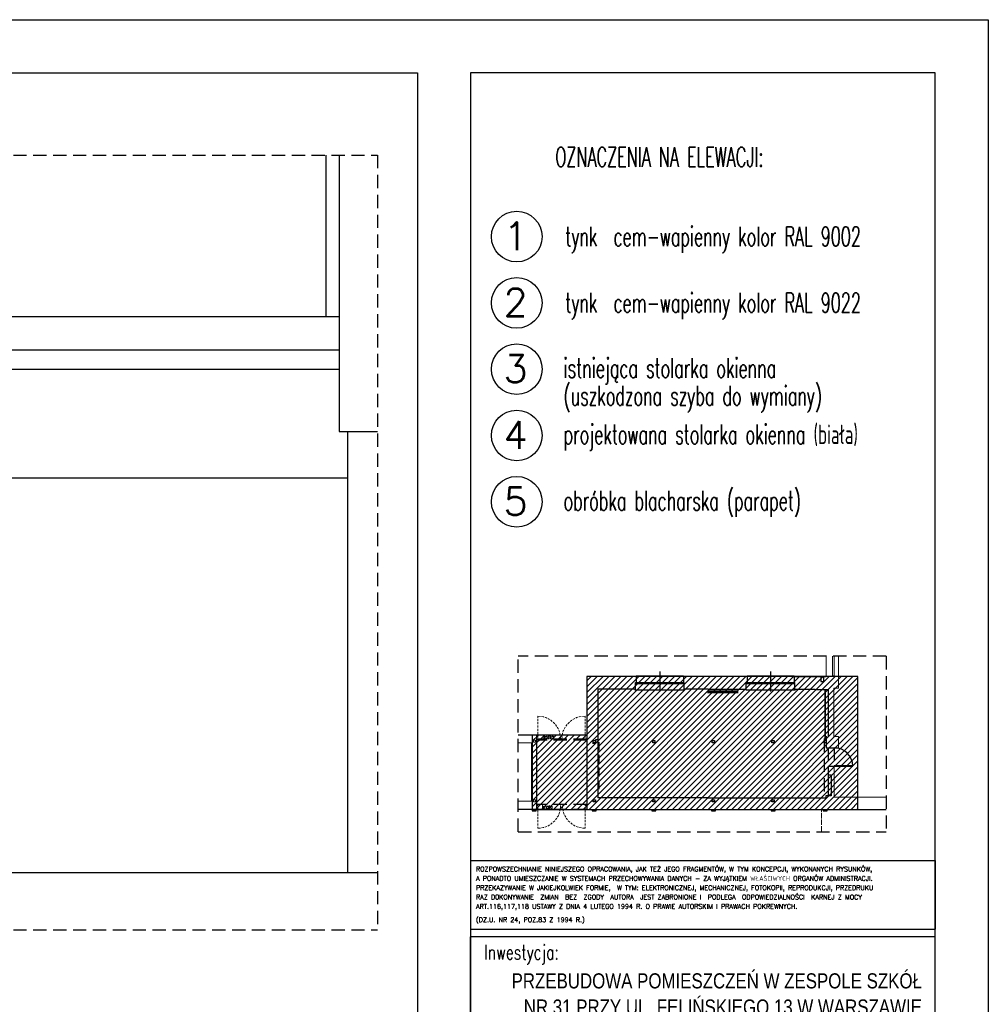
# Model space of a CAD drawing. Extents: x 678233 to 771511, y -128679 to -91169.
# Tile 25 of 62: x 760849 to 761580, y -98020 to -97278. Entities that reach past the tile are written whole.
import ezdxf
from ezdxf.enums import TextEntityAlignment as Align

# ---------------------------------------------------------------- set-up
doc = ezdxf.new("R2010")
doc.units = 0
doc.linetypes.add('DASHED', pattern=[0.75, 0.5, -0.25])
doc.linetypes.add('HIDDEN', pattern=[9.525, 6.35, -3.175])
doc.layers.get('Defpoints').update_dxf_attribs({"linetype": 'CONTINUOUS'})
for name, color, linetype in [('1_WYBURZENIA', 40, 'CONTINUOUS'), ('DRZWI', 2, 'CONTINUOUS'), ('hatch', 8, 'CONTINUOUS'), ('MEBLE', 4, 'CONTINUOUS'), ('OKNA', 4, 'CONTINUOUS'), ('OPIS', 2, 'CONTINUOUS'), ('PDF_686_ZS31_Felińskiego13_XRF_Parter$PR-ściany', 7, 'CONTINUOUS'), ('PDF_686_ZS31_Felińskiego13_XRF_Parter$SC-SLUPY', 7, 'CONTINUOUS'), ('PDF_686_ZS31_Felińskiego13_XRF_Parter$SCIANY', 7, 'CONTINUOUS'), ('PRZEKROJOWE', 7, 'CONTINUOUS'), ('PRZERYWANA', 9, 'DASHED'), ('ramka', 2, 'CONTINUOUS'), ('tabelka', 2, 'CONTINUOUS'), ('WIDOKOWE', 2, 'CONTINUOUS')]:
    doc.layers.add(name, color=color, linetype=linetype)
for name, color, linetype, true_color in [('PDF_686_ZS31_Felińskiego13_XRF_Parter$IA_1_widok', 9, 'CONTINUOUS', 0x808080), ('PDF_686_ZS31_Felińskiego13_XRF_Parter$OKNA', 9, 'CONTINUOUS', 0x808080), ('PDF_686_ZS31_Felińskiego13_XRF_Parter$powzabudowy', 9, 'CONTINUOUS', 0x808080), ('PDF_686_ZS31_Felińskiego13_XRF_Parter$TEKST', 9, 'CONTINUOUS', 0x808080), ('PDF_686_ZS31_Felińskiego13_XRF_Parter$widok', 9, 'CONTINUOUS', 0x808080), ('PDF_686_ZS31_Felińskiego13_XRF_Parter$widoki', 9, 'CONTINUOUS', 0x808080)]:
    doc.layers.add(name, color=color, linetype=linetype, true_color=true_color)
doc.styles.add('ARIAL_CE', font='arial.ttf')
doc.styles.add('ROMANS', font='romans.shx', dxfattribs={"width": 0.6})
doc.styles.add('ROMANTS', font='ROMANS.shx', dxfattribs={"width": 0.6})

# ---------------------------------------------------------------- blocks, each defined once
blk = doc.blocks.new('TABELKA NOWA 334')
at = {"layer": 'tabelka', "ltscale": 2}
for p, q in [((42790.4, -47472.2), (43615.4, -47472.2)), ((42790.4, -47472.2), (42790.4, -47593.6)), ((43615.4, -47472.2), (43615.4, -47593.6)), ((42790.4, -47593.6), (43615.4, -47593.6)), ((42790.4, -48703.2), (42790.4, -47607.4)), ((43615.4, -47607.4), (42790.4, -47607.4))]:
    blk.add_line(p, q, dxfattribs=at)
blk.add_lwpolyline([(42790.4, -49379.6), (43615.4, -49379.6), (43615.4, -47607.4), (42790.4, -47607.4)], close=True, dxfattribs=at)
at = {"layer": 'tabelka', "ltscale": 2, "style": 'ROMANS'}
for s, height, p in [('ROZPOWSZECHNIANIE NINIEJSZEGO OPRACOWANIA, JAK TEŻ JEGO FRAGMENTÓW, W TYM KONCEPCJI, WYKONANYCH RYSUNKÓW,', 8.2817, (42800.3, -47491.3)), ('A PONADTO UMIESZCZANIE W SYSTEMACH PRZECHOWYWANIA DANYCH - ZA WYJĄTKIEM WŁAŚCIWYCH ORGANÓW ADMINISTRACJI. ', 8.2817, (42800.3, -47507.8)), ('PRZEKAZYWANIE W JAKIEJKOLWIEK FORMIE,  W TYM: ELEKTRONICZNEJ, MECHANICZNEJ, FOTOKOPII, REPRODUKCJI, PRZEDRUKU', 8.2817, (42800.3, -47524.4)), ('RAZ D0KONYWANIE  ZMIAN  BEZ  ZGODY  AUTORA  JEST ZABRONIONE I  PODLEGA  ODPOWIEDZIALNOŚCI  KARNEJ Z MOCY ', 8.2817, (42800.3, -47541)), ('ART.116,117,118 USTAWY Z DNIA 4 LUTEGO 1994 R. O PRAWIE AUTORSKIM I PRAWACH POKREWNYCH.', 8.282, (42800.3, -47557.5)), ('(DZ.U. NR 24, POZ.83 Z 1994 R.)', 8.282, (42800.3, -47581.1))]:
    blk.add_text(s, height=height, rotation=359.9955, dxfattribs=at).set_placement(p)
at = {"layer": 'tabelka', "ltscale": 2, "style": 'ROMANS', "width": 0.7}
blk.add_text('Inwestycja:', height=26.174, dxfattribs=at).set_placement((42814.7, -47647.6))
at = {"layer": 'tabelka', "ltscale": 2, "style": 'ARIAL_CE', "width": 0.8}
for tag, height, p in [('Inwestycja 1', 26.8, (43591.7, -47698.9)), ('Inwestycja 2', 26.8, (43591.7, -47745.3)), ('Inwestycja 3', 26.8, (43591.7, -47791.7)), ('Inwestycja 4', 26.8, (43591.7, -47838.1)), ('INWESTOR 1', 26.8, (43591.7, -47947.8)), ('INWESTOR 2', 26.8, (43591.7, -47994.2)), ('INWESTOR 3', 26.8, (43591.7, -48040.6)), ('INWESTOR 4', 26.8, (43591.7, -48087.1)), ('Adres 1', 26.8, (43591.7, -48196.8)), ('Adres 2', 26.8, (43591.7, -48243.2)), ('Adres 3', 26.8, (43591.7, -48289.6)), ('Adres 4', 26.8, (43591.7, -48336)), ('TEMAT1', 25.9, (43585.8, -49053)), ('TEMAT2', 25.9, (43585.8, -49097.9)), ('TEMAT3', 25.9, (43585.8, -49142.8))]:
    blk.add_attdef(tag, text='', height=height, dxfattribs=at).set_placement(p, align=Align.RIGHT)
at = {"layer": 'tabelka', "ltscale": 2, "style": 'ROMANS', "width": 0.7, "flags": 4}
for tag, p in [('arch. wn. Piotr Kostrzewski', (42814.7, -48813.8)), ('arch. wn. Artur Lewandowski', (42814.7, -48886.5)), ('....', (42814.7, -48959.2))]:
    blk.add_attdef(tag, p, '', height=26.2, dxfattribs=at)
at = {"layer": 'tabelka', "ltscale": 2, "style": 'ARIAL_CE', "width": 0.8}
for tag, height, p in [('1:20', 45.9, (43218.4, -49216)), ('A 12', 61.2, (43585.8, -49292.7)), ('sierpień 2013', 30.6, (43218.4, -49325.1))]:
    blk.add_attdef(tag, text='', height=height, dxfattribs=at).set_placement(p, align=Align.MIDDLE_RIGHT)

msp = doc.modelspace()

# ---------------------------------------------------------------- hatches: boundary and pattern name
at = {"layer": 'hatch'}
h = msp.add_hatch(dxfattribs=at)
h.set_pattern_fill('ANSI31', color=256)
h.set_pattern_definition([(45, (-2374.9435, -3356.2536), (-2.24506403, 2.24506403), [])])
h.paths.add_polyline_path([(761481.73, -97773.23), (761277.26, -97773.23), (761277.26, -97817.48), (761236.11, -97817.48), (761236.16, -97873.5), (761481.73, -97873.5)])

# ---------------------------------------------------------------- linework, layer by layer
at = {"layer": '1_WYBURZENIA'}
msp.add_lwpolyline([(761481.73, -97773.23), (761277.26, -97773.23), (761277.26, -97817.48), (761236.11, -97817.48), (761236.16, -97873.5), (761481.73, -97873.5)], close=True, dxfattribs=at)
at = {"layer": '1_WYBURZENIA', "color": 4}
for centre in [(761224.42, -97441.54), (761224.42, -97491.54), (761224.42, -97541.54), (761224.42, -97591.54), (761224.42, -97641.54)]:
    msp.add_circle(centre, 19.09, dxfattribs=at)
at = {"layer": 'Defpoints'}
for p, q in [((761314.61, -97773.23), (761314.61, -97777.73)), ((761350.16, -97773.23), (761350.16, -97777.73)), ((761350.73, -97782.83), (761350.73, -97777.73)), ((761398.16, -97773.23), (761398.16, -97777.73)), ((761433.71, -97773.23), (761433.71, -97777.73)), ((761434.28, -97782.83), (761434.28, -97777.73)), ((761456.21, -97777.13), (761456.21, -97773.23)), ((761456.21, -97773.23), (761457.8, -97773.23)), ((761459.33, -97827), (761467.09, -97827)), ((761461.58, -97847.55), (761461.58, -97863.38)), ((761387.53, -97864.8), (761425.26, -97864.8)), ((761456.33, -97864.8), (761457.68, -97864.8)), ((761461.58, -97863.38), (761457.68, -97863.38)), ((761457.68, -97863.38), (761457.68, -97864.8))]:
    msp.add_line(p, q, dxfattribs=at)
msp.add_lwpolyline([(759479.97, -97277.99), (761580.18, -97277.99), (761580.18, -98762.99), (759479.97, -98762.99)], close=True, dxfattribs=at)
at = {"layer": 'DRZWI'}
for p, q in [((761463.93, -97840.49), (761477.96, -97840.49)), ((761463.93, -97840.8), (761477.96, -97840.8))]:
    msp.add_line(p, q, dxfattribs=at)
msp.add_arc((761463.93, -97841.12), 14.03, 1.29788, 89.98961, dxfattribs=at)
at = {"layer": 'MEBLE', "color": 8, "linetype": 'HIDDEN'}
for p, q in [((761286.43, -97822.85), (761286.43, -97842.35)), ((761286.43, -97842.35), (761286.43, -97861.85))]:
    msp.add_line(p, q, dxfattribs=at)
at = {"layer": 'MEBLE'}
msp.add_lwpolyline([(761457.08, -97821.6), (761457.08, -97821.6), (761457.08, -97783.13), (761457.08, -97783.13)], close=True, dxfattribs=at)
at = {"layer": 'OKNA'}
for p, q in [((761332.39, -97769.47), (761332.39, -97784.73)), ((761415.94, -97769.47), (761415.94, -97784.73)), ((761314.05, -97777.73), (761350.73, -97777.73)), ((761314.05, -97778.63), (761350.73, -97778.63)), ((761397.6, -97777.73), (761434.28, -97777.73)), ((761397.6, -97778.63), (761434.28, -97778.63))]:
    msp.add_line(p, q, dxfattribs=at)
at = {"layer": 'PDF_686_ZS31_Felińskiego13_XRF_Parter$IA_1_widok', "lineweight": 0}
msp.add_lwpolyline([(761467.09, -97773.58), (761467.09, -97758)], dxfattribs=at)
at = {"layer": 'PDF_686_ZS31_Felińskiego13_XRF_Parter$OKNA', "lineweight": 0}
for points in [[(761462.76, -97773.19), (761462.76, -97758)], [(761462.76, -97773.58), (761462.76, -97758)], [(761463.85, -97773.58), (761463.85, -97758)], [(761463.85, -97773.58), (761463.85, -97758)], [(761462.76, -97772.76), (761463.85, -97772.76)]]:
    msp.add_lwpolyline(points, dxfattribs=at)
at = {"layer": 'PDF_686_ZS31_Felińskiego13_XRF_Parter$powzabudowy', "lineweight": 0}
for points in [[(761454.36, -97875.34), (761454.36, -97873.5)], [(761454.36, -97879.8), (761454.36, -97878.02)], [(761454.36, -97884.32), (761454.36, -97882.53)], [(761454.36, -97888.83), (761454.36, -97887.05)]]:
    msp.add_lwpolyline(points, dxfattribs=at)
at = {"layer": 'PDF_686_ZS31_Felińskiego13_XRF_Parter$PR-ściany', "lineweight": 13}
msp.add_lwpolyline([(761225.46, -97823.27), (761231.19, -97823.27)], dxfattribs=at)
at = {"layer": 'PDF_686_ZS31_Felińskiego13_XRF_Parter$SC-SLUPY', "lineweight": 13}
msp.add_line((761457.8, -97773.23), (761467.09, -97773.23), dxfattribs=at)
at = {"layer": 'PDF_686_ZS31_Felińskiego13_XRF_Parter$SCIANY', "lineweight": 13}
for p, q in [((761467.09, -97781.98), (761467.09, -97773.23)), ((761463.65, -97818.58), (761463.65, -97781.98)), ((761463.65, -97781.98), (761467.09, -97781.98)), ((761231.19, -97823.27), (761235.58, -97823.27)), ((761235.58, -97823.27), (761235.58, -97867.31)), ((761467.09, -97818.58), (761463.65, -97818.58)), ((761467.09, -97827), (761467.09, -97818.58)), ((761463.97, -97864.21), (761463.97, -97840.8)), ((761235.58, -97867.31), (761225.46, -97867.31)), ((761503.15, -97864.21), (761463.97, -97864.21))]:
    msp.add_line(p, q, dxfattribs=at)
for points in [[(761237.11, -97821.23), (761238.64, -97821.23), (761238.64, -97822.7), (761237.11, -97822.7)], [(761237.11, -97867.88), (761238.64, -97867.88), (761238.64, -97866.35), (761237.11, -97866.35)]]:
    msp.add_lwpolyline(points, close=True, dxfattribs=at)
at = {"layer": 'PDF_686_ZS31_Felińskiego13_XRF_Parter$TEKST', "lineweight": 0}
msp.add_line((761248.62, -97871.17), (761249.63, -97871.17), dxfattribs=at)
for points in [[(761244.77, -97817.44), (761244.77, -97820.18)], [(761245.79, -97818.33), (761244.77, -97819.67)], [(761245.15, -97819.64), (761245.92, -97820.66)], [(761246.49, -97818.33), (761246.49, -97820.18)], [(761246.49, -97819.16), (761246.62, -97818.71), (761246.81, -97818.46), (761247, -97818.33), (761247.32, -97818.33)], [(761248.97, -97818.71), (761248.78, -97818.46), (761248.59, -97818.33), (761248.27, -97818.33), (761248.08, -97818.46), (761247.83, -97818.71), (761247.76, -97819.16), (761247.76, -97819.41), (761247.83, -97819.79), (761248.08, -97820.05), (761248.27, -97820.18), (761248.59, -97820.18), (761248.78, -97820.05), (761248.97, -97819.79)], [(761248.97, -97818.33), (761248.97, -97820.18)], [(761249.61, -97818.33), (761250.31, -97818.33)], [(761249.93, -97817.44), (761249.93, -97819.67), (761249.99, -97820.05), (761250.18, -97820.18), (761250.44, -97820.18)], [(761252.15, -97818.71), (761251.96, -97818.46), (761251.77, -97818.33), (761251.45, -97818.33), (761251.26, -97818.46), (761251.01, -97818.71), (761250.95, -97819.16), (761250.95, -97819.41), (761251.01, -97819.79), (761251.26, -97820.05), (761251.45, -97820.18), (761251.77, -97820.18), (761251.96, -97820.05), (761252.15, -97819.79)], [(761252.15, -97818.33), (761252.15, -97820.18)], [(761243.81, -97870.25), (761243.81, -97872.98)], [(761244.83, -97871.14), (761243.81, -97872.47)], [(761244.2, -97871.97), (761244.96, -97872.98)], [(761245.53, -97871.14), (761245.53, -97872.98)], [(761245.53, -97871.97), (761245.66, -97871.52), (761245.85, -97871.27), (761246.04, -97871.14), (761246.36, -97871.14)], [(761248.01, -97871.52), (761247.82, -97871.27), (761247.63, -97871.14), (761247.31, -97871.14), (761247.12, -97871.27), (761246.87, -97871.52), (761246.81, -97871.97), (761246.81, -97872.22), (761246.87, -97872.6), (761247.12, -97872.86), (761247.31, -97872.98), (761247.63, -97872.98), (761247.82, -97872.86), (761248.01, -97872.6)], [(761248.01, -97871.14), (761248.01, -97872.98)], [(761248.97, -97870.25), (761248.97, -97872.47), (761249.03, -97872.86), (761249.22, -97872.98), (761249.48, -97872.98)], [(761251.2, -97871.52), (761251.01, -97871.27), (761250.81, -97871.14), (761250.5, -97871.14), (761250.31, -97871.27), (761250.05, -97871.52), (761249.99, -97871.97), (761249.99, -97872.22), (761250.05, -97872.6), (761250.31, -97872.86), (761250.5, -97872.98), (761250.81, -97872.98), (761251.01, -97872.86), (761251.2, -97872.6)], [(761251.2, -97871.14), (761251.2, -97872.98)]]:
    msp.add_lwpolyline(points, dxfattribs=at)
at = {"layer": 'PDF_686_ZS31_Felińskiego13_XRF_Parter$widok', "lineweight": 0}
for points in [[(761242.26, -97803.36), (761240.29, -97803.23), (761240.29, -97804.38)], [(761240.29, -97805.21), (761240.29, -97806.86)], [(761240.29, -97807.69), (761240.29, -97809.34)], [(761244.75, -97803.81), (761244.43, -97803.74), (761243.09, -97803.49)], [(761247.04, -97804.63), (761246.4, -97804.32), (761245.51, -97804.06)], [(761249.26, -97805.78), (761248.31, -97805.21), (761247.8, -97804.95)], [(761251.24, -97807.18), (761250.09, -97806.29), (761249.96, -97806.16)], [(761253.08, -97808.9), (761251.87, -97807.69)], [(761262.95, -97808.9), (761264.16, -97807.69)], [(761264.79, -97807.18), (761265.94, -97806.29), (761266.07, -97806.16)], [(761266.77, -97805.78), (761267.72, -97805.21), (761268.23, -97804.95)], [(761268.99, -97804.63), (761269.63, -97804.32), (761270.52, -97804.06)], [(761271.28, -97803.81), (761271.6, -97803.74), (761272.94, -97803.49)], [(761274.04, -97803.36), (761276.01, -97803.23), (761276.01, -97804.38)], [(761276.01, -97805.21), (761276.01, -97806.86)], [(761276.01, -97807.69), (761276.01, -97809.34)], [(761240.29, -97810.17), (761240.29, -97811.83)], [(761240.29, -97812.65), (761240.29, -97814.31)], [(761240.29, -97815.13), (761240.29, -97816.73)], [(761254.61, -97810.81), (761254.48, -97810.68), (761253.59, -97809.53)], [(761255.82, -97812.97), (761255.56, -97812.46), (761254.99, -97811.51)], [(761256.71, -97815.26), (761256.46, -97814.37), (761256.14, -97813.73)], [(761257.28, -97817.68), (761257.03, -97816.34), (761256.96, -97816.03)], [(761258.75, -97817.68), (761259, -97816.34), (761259.07, -97816.03)], [(761259.32, -97815.26), (761259.57, -97814.37), (761259.89, -97813.73)], [(761260.21, -97812.97), (761260.47, -97812.46), (761261.04, -97811.51)], [(761261.42, -97810.81), (761261.55, -97810.68), (761262.44, -97809.53)], [(761276.01, -97810.17), (761276.01, -97811.83)], [(761276.01, -97812.65), (761276.01, -97814.31)], [(761276.01, -97815.13), (761276.01, -97816.73)], [(761240.29, -97820.03), (761240.29, -97821.24), (761239.53, -97821.24)], [(761240.29, -97820.48), (761239.53, -97820.48)], [(761240.29, -97817.55), (761240.29, -97819.21)], [(761257.54, -97820.48), (761257.41, -97818.51)], [(761258.49, -97820.48), (761258.62, -97818.51)], [(761275.99, -97817.55), (761275.99, -97819.21)], [(761275.99, -97820.03), (761275.99, -97821.24), (761276.75, -97821.24)], [(761240.29, -97870.9), (761240.29, -97869.75), (761239.53, -97869.75)], [(761240.29, -97869.75), (761239.53, -97869.75)], [(761240.29, -97873.38), (761240.29, -97871.73)], [(761240.29, -97875.86), (761240.29, -97874.21)], [(761256.71, -97875.67), (761256.46, -97876.63), (761256.14, -97877.26)], [(761257.28, -97873.32), (761257.03, -97874.59), (761256.96, -97874.91)], [(761257.54, -97870.52), (761257.41, -97872.49)], [(761258.87, -97870.52), (761259, -97872.49)], [(761259.13, -97873.32), (761259.38, -97874.59), (761259.45, -97874.91)], [(761259.7, -97875.67), (761259.96, -97876.63), (761260.27, -97877.26)], [(761277.26, -97869.75), (761275.93, -97869.75)], [(761276.12, -97870.9), (761276.12, -97869.75), (761276.88, -97869.75)], [(761276.12, -97873.38), (761276.12, -97871.73)], [(761276.12, -97875.86), (761276.12, -97874.21)], [(761277.26, -97869.75), (761276.25, -97869.75)], [(761277.26, -97870.52), (761276.25, -97870.52)], [(761454.36, -97873.69), (761454.36, -97875.34)], [(761454.36, -97876.17), (761454.36, -97877.82)], [(761240.29, -97878.35), (761240.29, -97876.69)], [(761240.29, -97880.83), (761240.29, -97879.17)], [(761240.29, -97883.25), (761240.29, -97881.66)], [(761251.24, -97883.76), (761250.09, -97884.71), (761249.96, -97884.77)], [(761253.08, -97882.1), (761251.87, -97883.25)], [(761254.61, -97880.13), (761254.48, -97880.32), (761253.59, -97881.46)], [(761255.82, -97877.96), (761255.56, -97878.54), (761254.99, -97879.43)], [(761260.59, -97877.96), (761260.85, -97878.54), (761261.42, -97879.43)], [(761261.8, -97880.13), (761261.93, -97880.32), (761262.82, -97881.46)], [(761263.33, -97882.1), (761264.54, -97883.25)], [(761265.17, -97883.76), (761266.32, -97884.71), (761266.45, -97884.77)], [(761276.12, -97878.35), (761276.12, -97876.69)], [(761276.12, -97880.83), (761276.12, -97879.17)], [(761276.12, -97883.25), (761276.12, -97881.66)], [(761454.36, -97878.65), (761454.36, -97880.31)], [(761454.36, -97881.13), (761454.36, -97882.79)], [(761454.36, -97883.62), (761454.36, -97885.27)], [(761240.29, -97885.73), (761240.29, -97884.07)], [(761242.26, -97887.64), (761240.29, -97887.76), (761240.29, -97886.56)], [(761244.75, -97887.13), (761244.43, -97887.26), (761243.09, -97887.51)], [(761247.04, -97886.36), (761246.4, -97886.62), (761245.51, -97886.87)], [(761249.26, -97885.22), (761248.31, -97885.79), (761247.8, -97885.98)], [(761267.15, -97885.22), (761268.1, -97885.79), (761268.61, -97885.98)], [(761269.37, -97886.36), (761270.01, -97886.62), (761270.9, -97886.87)], [(761271.66, -97887.13), (761271.98, -97887.26), (761273.32, -97887.51)], [(761274.15, -97887.64), (761276.12, -97887.76), (761276.12, -97886.56)], [(761276.12, -97885.73), (761276.12, -97884.07)], [(761454.36, -97886.1), (761454.36, -97887.75)], [(761454.36, -97888.58), (761454.36, -97890.23)]]:
    msp.add_lwpolyline(points, dxfattribs=at)
at = {"layer": 'PDF_686_ZS31_Felińskiego13_XRF_Parter$widoki', "lineweight": 0}
for points in [[(761457.8, -97773.19), (761457.8, -97758)], [(761457.8, -97773.27), (761457.8, -97758)]]:
    msp.add_lwpolyline(points, dxfattribs=at)
at = {"layer": 'PRZEKROJOWE'}
for p, q in [((761314.61, -97773.23), (761277.26, -97773.23)), ((761277.26, -97773.23), (761277.26, -97873.5)), ((761314.05, -97782.83), (761314.05, -97777.73)), ((761398.16, -97773.23), (761350.16, -97773.23)), ((761397.6, -97782.83), (761397.6, -97777.73)), ((761433.71, -97773.23), (761453.81, -97773.23)), ((761453.81, -97773.23), (761453.81, -97777.13)), ((761453.81, -97777.13), (761456.21, -97777.13)), ((761285.63, -97782.83), (761285.63, -97821)), ((761314.05, -97782.83), (761285.63, -97782.83)), ((761368.8, -97782.83), (761350.73, -97782.83)), ((761368.8, -97782.83), (761397.6, -97782.83)), ((761434.28, -97782.83), (761449.58, -97782.83)), ((761449.58, -97782.83), (761449.58, -97783.13)), ((761449.58, -97783.13), (761459.33, -97783.13)), ((761459.33, -97783.13), (761459.33, -97818.23)), ((761239.4, -97817.48), (761225.46, -97817.48)), ((761239.4, -97817.48), (761239.4, -97873.5)), ((761283.83, -97823.85), (761281.58, -97823.85)), ((761285.63, -97821), (761283.83, -97821)), ((761283.83, -97821), (761283.83, -97823.85)), ((761285.63, -97821), (761285.63, -97864.8)), ((761457.83, -97818.23), (761457.83, -97823.25)), ((761457.83, -97823.25), (761457.83, -97827)), ((761457.83, -97827), (761459.33, -97827)), ((761459.33, -97840.8), (761463.97, -97840.8)), ((761459.33, -97840.8), (761459.33, -97847.55)), ((761459.33, -97847.55), (761461.58, -97847.55)), ((761368.8, -97864.8), (761285.63, -97864.8)), ((761368.8, -97864.8), (761457.68, -97864.8)), ((761419.28, -97865.55), (761419.2, -97865.55)), ((761239.4, -97873.5), (761225.46, -97873.5)), ((761277.26, -97873.5), (761463.68, -97873.5)), ((761277.26, -97873.5), (761503.15, -97873.5)), ((761119.34, -97921.24), (759599.7, -97921.24))]:
    msp.add_line(p, q, dxfattribs=at)
for points in [[(761282.1, -97821.6), (761283.75, -97821.6), (761283.75, -97823.25), (761282.1, -97823.25)], [(761327.03, -97821.6), (761328.68, -97821.6), (761328.68, -97823.25), (761327.03, -97823.25)], [(761371.95, -97821.6), (761373.6, -97821.6), (761373.6, -97823.25), (761371.95, -97823.25)], [(761371.95, -97821.6), (761373.6, -97821.6), (761373.6, -97823.25), (761371.95, -97823.25)], [(761416.95, -97821.6), (761418.6, -97821.6), (761418.6, -97823.25), (761416.95, -97823.25)], [(761456.33, -97821.6), (761457.83, -97821.6), (761457.83, -97823.25), (761456.33, -97823.25)], [(761282.1, -97866.23), (761283.75, -97866.23), (761283.75, -97867.88), (761282.1, -97867.88)], [(761327.03, -97866.23), (761328.68, -97866.23), (761328.68, -97867.88), (761327.03, -97867.88)], [(761371.95, -97866.23), (761373.6, -97866.23), (761373.6, -97867.88), (761371.95, -97867.88)], [(761416.95, -97866.23), (761418.6, -97866.23), (761418.6, -97867.88), (761416.95, -97867.88)]]:
    msp.add_lwpolyline(points, close=True, dxfattribs=at)
at = {"layer": 'PRZERYWANA', "ltscale": 20}
for p, q in [((759599.7, -97380.07), (761119.34, -97380.07)), ((761119.34, -97380.07), (761119.34, -97964.22)), ((761503.15, -97758), (761225.46, -97758)), ((761225.46, -97890.42), (761225.46, -97758)), ((761503.15, -97758), (761503.15, -97890.42)), ((761277.26, -97817.48), (761239.02, -97817.48)), ((761277.26, -97820.48), (761239.02, -97820.48)), ((761277.26, -97821.24), (761239.02, -97821.24)), ((761456.33, -97820.07), (761456.33, -97864.8)), ((761459.33, -97827), (761459.33, -97840.8)), ((761463.93, -97827), (761463.93, -97840.8)), ((761277.26, -97869.75), (761239.15, -97869.75)), ((761277.26, -97873.5), (761239.15, -97873.5)), ((761277.26, -97869.75), (761268.76, -97869.75)), ((761225.46, -97890.42), (761503.15, -97890.42)), ((759599.7, -97964.22), (761119.34, -97964.22))]:
    msp.add_line(p, q, dxfattribs=at)
for points in [[(761236.16, -97873.5), (761236.16, -97874.55), (761239.16, -97874.55), (761239.16, -97874.55), (761239.16, -97873.5)], [(761281.28, -97873.5), (761281.28, -97874.55), (761284.28, -97874.55), (761284.28, -97874.55), (761284.28, -97873.5)], [(761326.28, -97873.5), (761326.28, -97874.55), (761329.28, -97874.55), (761329.28, -97874.55), (761329.28, -97873.5)], [(761371.28, -97873.5), (761371.28, -97874.55), (761374.28, -97874.55), (761374.28, -97874.55), (761374.28, -97873.5)], [(761416.28, -97873.5), (761416.28, -97874.55), (761419.28, -97874.55), (761419.28, -97874.55), (761419.28, -97873.5)], [(761455.65, -97873.5), (761455.65, -97874.55), (761458.65, -97874.55), (761458.65, -97874.55), (761458.65, -97873.5)]]:
    msp.add_lwpolyline(points, dxfattribs=at)
at = {"layer": 'tabelka'}
for points in [[(759573.04, -97317.99), (761149.47, -97317.99), (761149.47, -98722.99), (759573.04, -98722.99)], [(761189.47, -98722.99), (761540.18, -98722.99), (761540.18, -97317.99), (761189.47, -97317.99)]]:
    msp.add_lwpolyline(points, close=True, dxfattribs=at)
at = {"layer": 'WIDOKOWE'}
for p, q in [((761080.34, -97380.07), (761080.34, -97502.16)), ((761090.34, -97380.07), (761090.34, -97588.45)), ((761090.34, -97502.16), (759599.7, -97502.16)), ((761090.34, -97527.17), (759599.7, -97527.17)), ((761090.34, -97541.91), (759599.7, -97541.91)), ((761090.34, -97588.45), (761119.34, -97588.45)), ((761096.78, -97588.45), (761096.78, -97921.24)), ((761314.61, -97772.78), (761350.16, -97772.78)), ((761314.61, -97773.23), (761314.61, -97772.78)), ((761350.16, -97773.23), (761350.16, -97772.78)), ((761398.16, -97772.78), (761433.71, -97772.78)), ((761398.16, -97773.23), (761398.16, -97772.78)), ((761433.71, -97773.23), (761433.71, -97772.78)), ((761313.59, -97782.83), (761313.59, -97783.28)), ((761313.59, -97783.28), (761351.18, -97783.28)), ((761351.18, -97782.83), (761351.18, -97783.28)), ((761397.14, -97782.83), (761397.14, -97783.28)), ((761397.14, -97783.28), (761434.73, -97783.28)), ((761434.73, -97782.83), (761434.73, -97783.28)), ((761459.33, -97847.55), (761459.33, -97863.38))]:
    msp.add_line(p, q, dxfattribs=at)
at = {"layer": 'WIDOKOWE', "color": 1}
msp.add_line((759876.59, -97623.45), (761096.78, -97623.45), dxfattribs=at)

# ---------------------------------------------------------------- block references
at = {"layer": 'ramka'}
ref = msp.add_blockref('TABELKA NOWA 334', (742999.19, -77731.64), dxfattribs=dict(at, xscale=0.425101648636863, yscale=0.425101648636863, zscale=0.425101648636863))
ref.add_attrib('Inwestycja 1', 'PRZEBUDOWA POMIESZCZEŃ W ZESPOLE SZKÓŁ', dxfattribs={"layer": 'tabelka', "ltscale": 2, "height": 11.3822, "style": 'ARIAL_CE', "width": 0.8}).set_placement((761530.09, -98008.51), align=Align.RIGHT)
ref.add_attrib('Inwestycja 2', ' NR 31 PRZY UL. FELIŃSKIEGO 13 W WARSZAWIE', dxfattribs={"layer": 'tabelka', "ltscale": 2, "height": 11.3822, "style": 'ARIAL_CE', "width": 0.8}).set_placement((761530.09, -98028.24), align=Align.RIGHT)

# ---------------------------------------------------------------- texts
at = {"layer": '1_WYBURZENIA', "color": 4, "style": 'ROMANS'}
for s, height, p in [('1', 21, (761214.55, -97451.69)), ('2', 21, (761214.55, -97501.69)), ('3', 21, (761214.55, -97551.69)), ('4', 21, (761214.55, -97601.69)), ('5', 21, (761214.55, -97651.69)), ('- ', 29.999, (761363.17, -97797.81))]:
    msp.add_text(s, height=height, dxfattribs=at).set_placement(p)
at = {"layer": 'OPIS', "color": 8, "style": 'ROMANTS', "width": 0.6}
for s, p in [('OZNACZENIA NA ELEWACJI:', (761253.55, -97388.83)), ('tynk  cem-wapienny kolor RAL 9002', (761261.07, -97448.83)), ('tynk  cem-wapienny kolor RAL 9022', (761261.07, -97498.83)), ('istniejąca stolarka okienna', (761259.8, -97548.04)), ('(uszkodzona szyba do wymiany)', (761259.8, -97568.97)), ('projektowana stolarka okienna (biała)', (761259.8, -97598.04)), ('obróbka blacharska (parapet)', (761259.8, -97648.04))]:
    msp.add_text(s, height=14.7484, dxfattribs=at).set_placement(p)

doc.saveas('drawing.dxf')
